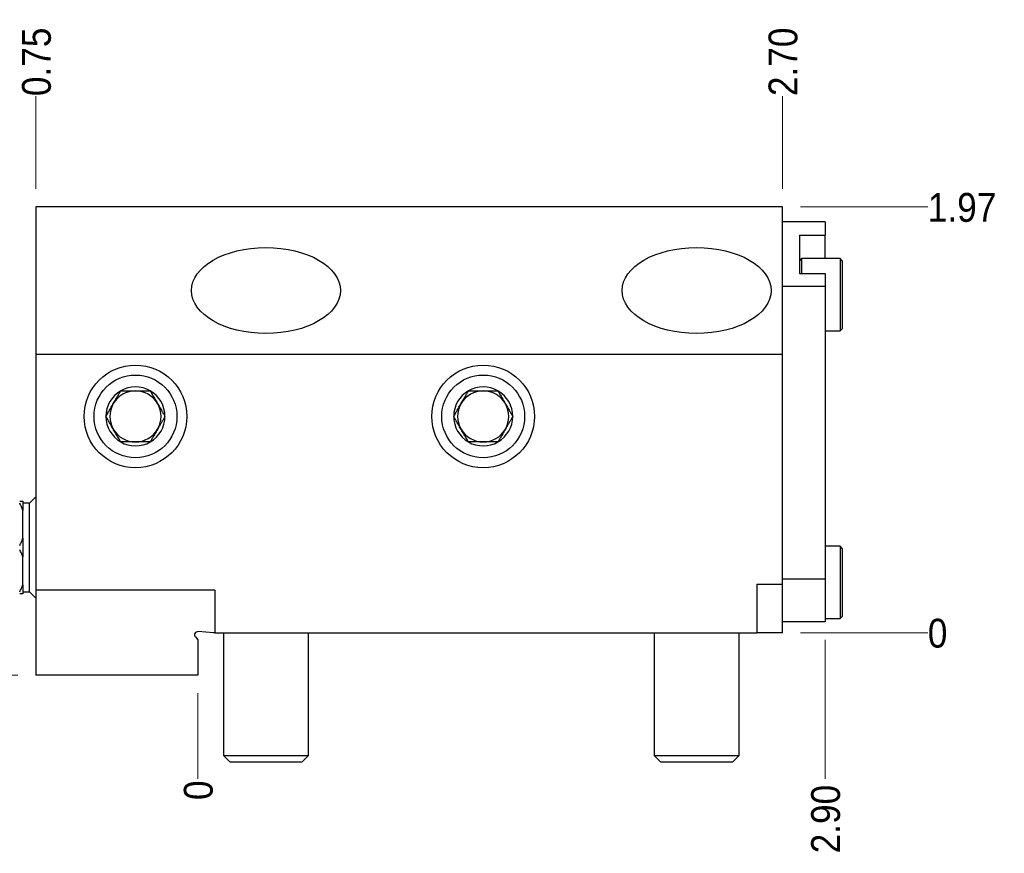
# Model space of a CAD drawing. Header units: inches. Extents: x 0.5 to 16.5, y 0.2 to 10.8.
# Tile 6 of 14: x 11.2 to 14.6, y 2.6 to 5.5. Entities that reach past the tile are written whole.
import ezdxf

# ---------------------------------------------------------------- set-up
doc = ezdxf.new("R2010")
doc.units = ezdxf.units.IN
doc.header["$MEASUREMENT"] = 0
doc.linetypes.add('SLD-Solid', pattern=[0])
doc.styles.add('SLDTEXTSTYLE2', font='GOTHIC.TTF', dxfattribs={"width": 0.913})
doc.dimstyles.new('SLDDIMSTYLE0', dxfattribs={"dimtxt": 0.1, "dimasz": 0.15, "dimexe": 0, "dimexo": 0.0625, "dimgap": 0.025, "dimtad": 0, "dimtih": 1, "dimtoh": 1, "dimdec": 0, "dimlfac": 1.333333, "dimrnd": 1e-09, "dimdsep": 46, "dimtxsty": 'SLDTEXTSTYLE2', "dimblk1": 'NONE', "dimblk2": 'NONE', "dimsah": 1, "dimcen": 0.09, "dimadec": 0, "dimazin": 2, "dimtfac": 1, "dimtdec": 3, "dimtofl": 0, "dimtmove": 0, "dimatfit": 3, "dimldrblk": 'NONE', "dimfxl": 1, "dimfrac": 2, "dimtolj": 1, "dimtzin": 12, "dimarcsym": 0})
doc.dimstyles.new('SLDDIMSTYLE10', dxfattribs={"dimtxt": 0.1, "dimasz": 0.15, "dimexe": 0, "dimexo": 0.0625, "dimgap": 0.025, "dimtad": 0, "dimtih": 1, "dimtoh": 1, "dimlfac": 1.333333, "dimrnd": 1e-09, "dimzin": 4, "dimdsep": 46, "dimtxsty": 'SLDTEXTSTYLE2', "dimblk1": 'NONE', "dimblk2": 'NONE', "dimsah": 1, "dimcen": 0.09, "dimadec": 0, "dimazin": 1, "dimtfac": 1, "dimtdec": 3, "dimtofl": 0, "dimtmove": 0, "dimatfit": 3, "dimldrblk": 'NONE', "dimfxl": 1, "dimfrac": 2, "dimtolj": 1, "dimtzin": 12, "dimarcsym": 0})
doc.dimstyles.new('SLDDIMSTYLE11', dxfattribs={"dimtxt": 0.1, "dimasz": 0.15, "dimexe": 0, "dimexo": 0.0625, "dimgap": 0.025, "dimtad": 0, "dimtih": 1, "dimtoh": 1, "dimlfac": 1.333333, "dimrnd": 1e-09, "dimzin": 0, "dimdsep": 46, "dimtxsty": 'SLDTEXTSTYLE2', "dimblk1": 'NONE', "dimblk2": 'NONE', "dimsah": 1, "dimcen": 0.09, "dimadec": 0, "dimazin": 0, "dimtfac": 1, "dimtdec": 3, "dimtofl": 0, "dimtmove": 0, "dimatfit": 3, "dimldrblk": 'NONE', "dimfxl": 1, "dimfrac": 2, "dimtolj": 1, "dimtzin": 12, "dimarcsym": 0})
doc.dimstyles.new('SLDDIMSTYLE3', dxfattribs={"dimtxt": 0.1, "dimasz": 0.15, "dimexe": 0, "dimexo": 0.0625, "dimgap": 0.025, "dimtad": 0, "dimtih": 1, "dimtoh": 1, "dimlfac": 1.333333, "dimrnd": 1e-09, "dimzin": 12, "dimdsep": 46, "dimtxsty": 'SLDTEXTSTYLE2', "dimblk1": 'NONE', "dimblk2": 'NONE', "dimsah": 1, "dimcen": 0.09, "dimadec": 0, "dimazin": 3, "dimtfac": 1, "dimtdec": 3, "dimtofl": 0, "dimtmove": 0, "dimatfit": 3, "dimldrblk": 'NONE', "dimfxl": 1, "dimfrac": 2, "dimtolj": 1, "dimtzin": 12, "dimarcsym": 0})
doc.dimstyles.new('SLDDIMSTYLE9', dxfattribs={"dimtxt": 0.1, "dimasz": 0.15, "dimexe": 0, "dimexo": 0.0625, "dimgap": 0.025, "dimtad": 0, "dimtih": 1, "dimtoh": 1, "dimlfac": 1.333333, "dimrnd": 1e-09, "dimdsep": 46, "dimtxsty": 'SLDTEXTSTYLE2', "dimblk1": 'NONE', "dimblk2": 'NONE', "dimsah": 1, "dimcen": 0.09, "dimadec": 0, "dimazin": 2, "dimtfac": 1, "dimtdec": 3, "dimtofl": 0, "dimtmove": 0, "dimatfit": 3, "dimldrblk": 'NONE', "dimfxl": 1, "dimfrac": 2, "dimtolj": 1, "dimtzin": 12, "dimarcsym": 0})

# ---------------------------------------------------------------- blocks, each defined once
blk = doc.blocks.new('_D_15')
at = {"color": 7, "linetype": 'SLD-Solid', "lineweight": 18}
blk.add_line((11.807, 3.1353), (11.807, 2.839), dxfattribs=at)
at = {"color": 7, "linetype": 'SLD-Solid', "lineweight": 18, "insert": (11.7586, 2.7652), "char_height": 0.1, "attachment_point": 1, "rotation": 90, "style": 'SLDTEXTSTYLE2'}
blk.add_mtext('0', dxfattribs=at)
blk = doc.blocks.new('_None')
blk = doc.blocks.new('_D_16')
at = {"color": 7, "linetype": 'SLD-Solid', "lineweight": 18}
blk.add_line((11.2459, 4.8844), (11.2459, 5.2061), dxfattribs=at)
at = {"color": 7, "linetype": 'SLD-Solid', "lineweight": 18, "insert": (11.1976, 5.2061), "char_height": 0.1, "attachment_point": 1, "rotation": 90, "style": 'SLDTEXTSTYLE2'}
blk.add_mtext('0.75', dxfattribs=at)
blk = doc.blocks.new('_D_17')
at = {"color": 7, "linetype": 'SLD-Solid', "lineweight": 18}
blk.add_line((13.8334, 4.8844), (13.8334, 5.2061), dxfattribs=at)
at = {"color": 7, "linetype": 'SLD-Solid', "lineweight": 18, "insert": (13.7851, 5.2061), "char_height": 0.1, "attachment_point": 1, "rotation": 90, "style": 'SLDTEXTSTYLE2'}
blk.add_mtext('2.70', dxfattribs=at)
blk = doc.blocks.new('_D_18')
at = {"color": 7, "linetype": 'SLD-Solid', "lineweight": 18}
blk.add_line((13.9811, 3.3205), (13.9811, 2.839), dxfattribs=at)
at = {"color": 7, "linetype": 'SLD-Solid', "lineweight": 18, "insert": (13.9327, 2.5804), "char_height": 0.1, "attachment_point": 1, "rotation": 90, "style": 'SLDTEXTSTYLE2'}
blk.add_mtext('2.90', dxfattribs=at)
blk = doc.blocks.new('_D_19')
at = {"color": 7, "linetype": 'SLD-Solid', "lineweight": 18}
for p, q in [((13.9434, 3.3455), (13.8959, 3.3455)), ((14.1403, 3.3455), (13.9434, 3.3455)), ((14.1403, 3.3455), (14.3371, 3.3455))]:
    blk.add_line(p, q, dxfattribs=at)
at = {"color": 7, "linetype": 'SLD-Solid', "lineweight": 18, "insert": (14.3371, 3.3938), "char_height": 0.1, "attachment_point": 1, "style": 'SLDTEXTSTYLE2'}
blk.add_mtext('0', dxfattribs=at)
blk = doc.blocks.new('_D_20')
at = {"color": 7, "linetype": 'SLD-Solid', "lineweight": 18}
blk.add_line((11.1834, 3.1978), (10.7944, 3.1978), dxfattribs=at)
at = {"color": 7, "linetype": 'SLD-Solid', "lineweight": 18, "insert": (10.5358, 3.2462), "char_height": 0.1, "attachment_point": 1, "style": 'SLDTEXTSTYLE2'}
blk.add_mtext('0.20', dxfattribs=at)
blk = doc.blocks.new('_D_21')
at = {"color": 7, "linetype": 'SLD-Solid', "lineweight": 18}
blk.add_line((13.8959, 4.8219), (14.3371, 4.8219), dxfattribs=at)
at = {"color": 7, "linetype": 'SLD-Solid', "lineweight": 18, "insert": (14.3371, 4.8702), "char_height": 0.1, "attachment_point": 1, "style": 'SLDTEXTSTYLE2'}
blk.add_mtext('1.97', dxfattribs=at)

msp = doc.modelspace()

# ---------------------------------------------------------------- linework, layer by layer
at = {"color": 7, "linetype": 'SLD-Solid', "lineweight": 25}
for p, q in [((11.245938, 4.821861), (11.245938, 4.310428)), ((13.833438, 4.821861), (11.245938, 4.821861)), ((13.833438, 4.310428), (13.833438, 4.821861)), ((13.981076, 4.770483), (13.833438, 4.770483)), ((13.981076, 4.770483), (13.981076, 4.724338)), ((13.892494, 4.724338), (13.981076, 4.724338)), ((13.892494, 4.724338), (13.892494, 4.591588)), ((13.981076, 4.64285), (13.981076, 4.724338)), ((13.899875, 4.64285), (13.892494, 4.635468)), ((14.032749, 4.64285), (13.899875, 4.64285)), ((13.899875, 4.64285), (13.899875, 4.591588)), ((14.040131, 4.635468), (14.032749, 4.64285)), ((14.032749, 4.64285), (14.032749, 4.391866)), ((14.040131, 4.635468), (14.040131, 4.399248)), ((13.892494, 4.591588), (13.981076, 4.591588)), ((13.981076, 4.591588), (13.981076, 4.545483)), ((13.981076, 4.545483), (13.833438, 4.545483)), ((13.981076, 4.545483), (13.981076, 3.530621)), ((13.981076, 4.391866), (14.032749, 4.391866)), ((14.032749, 4.391866), (14.040131, 4.399248)), ((11.245938, 4.310428), (11.245938, 3.493121)), ((13.833438, 4.310428), (11.245938, 4.310428)), ((13.833438, 3.513184), (13.833438, 4.310428)), ((11.200938, 3.801684), (11.200938, 3.769597)), ((11.224236, 3.794508), (11.200938, 3.794508)), ((11.245938, 3.816211), (11.224236, 3.794508)), ((11.224236, 3.487008), (11.224236, 3.794508)), ((11.200938, 3.672845), (11.200938, 3.769597)), ((11.200938, 3.672845), (11.200938, 3.608672)), ((14.032749, 3.645188), (13.981076, 3.645188)), ((14.040131, 3.637806), (14.032749, 3.645188)), ((14.032749, 3.645188), (14.032749, 3.394203)), ((14.040131, 3.637806), (14.040131, 3.401585)), ((11.200938, 3.51192), (11.200938, 3.608672)), ((13.981076, 3.530621), (13.833438, 3.530621)), ((13.981076, 3.530621), (13.981076, 3.382983)), ((11.200938, 3.51192), (11.200938, 3.479833)), ((11.200938, 3.487008), (11.224236, 3.487008)), ((11.224236, 3.487008), (11.245938, 3.465306)), ((11.866017, 3.493121), (11.245938, 3.493121)), ((11.245938, 3.493121), (11.245938, 3.197845)), ((11.866017, 3.493121), (11.866017, 3.345483)), ((13.744856, 3.513184), (13.744856, 3.345483)), ((13.744856, 3.513184), (13.833438, 3.513184)), ((13.833438, 3.345483), (13.833438, 3.513184)), ((13.981076, 3.382983), (13.833438, 3.382983)), ((13.981076, 3.394203), (14.032749, 3.394203)), ((14.032749, 3.394203), (14.040131, 3.401585)), ((11.860982, 3.345483), (11.807747, 3.349205)), ((11.866017, 3.345483), (11.860982, 3.345483)), ((11.866017, 3.345483), (13.744856, 3.345483)), ((11.895545, 3.345483), (11.895545, 2.919654)), ((12.19082, 2.919654), (12.19082, 3.345483)), ((13.388163, 3.345483), (13.388163, 2.919654)), ((13.683438, 2.919654), (13.683438, 3.345483)), ((13.833438, 3.345483), (13.744856, 3.345483)), ((11.798472, 3.330602), (11.806962, 3.320835)), ((11.806962, 3.320835), (11.806962, 3.197845)), ((11.806962, 3.197845), (11.245938, 3.197845)), ((11.895545, 2.919654), (11.91769, 2.897508)), ((11.895545, 2.919654), (12.19082, 2.919654)), ((12.168675, 2.897508), (12.19082, 2.919654)), ((13.388163, 2.919654), (13.410309, 2.897508)), ((13.388163, 2.919654), (13.683438, 2.919654)), ((13.661293, 2.897508), (13.683438, 2.919654)), ((11.91769, 2.897508), (12.168675, 2.897508)), ((13.410309, 2.897508), (13.661293, 2.897508))]:
    msp.add_line(p, q, dxfattribs=at)
for centre, radius in [((11.590938, 4.095483), 0.177904), ((12.796135, 4.095483), 0.177904), ((11.590938, 4.095483), 0.143578), ((12.796135, 4.095483), 0.143578)]:
    msp.add_circle(centre, radius, dxfattribs=at)
for centre, radius, start, end in [((11.590938, 4.095483), 0.102286, 60, 120), ((12.796135, 4.095483), 0.102286, 60, 120), ((11.590938, 4.095483), 0.102286, 120, 180), ((11.590938, 4.095483), 0.088583, 90, 150), ((11.590938, 4.095483), 0.088583, 30, 90), ((11.590938, 4.095483), 0.102286, 0, 60), ((12.796135, 4.095483), 0.102286, 120, 180), ((12.796135, 4.095483), 0.088583, 90, 150), ((12.796135, 4.095483), 0.088583, 30, 90), ((12.796135, 4.095483), 0.102286, 0, 60), ((11.590938, 4.095483), 0.088583, 150, 210), ((11.590938, 4.095483), 0.088583, 330, 30), ((12.796135, 4.095483), 0.088583, 150, 210), ((12.796135, 4.095483), 0.088583, 330, 30), ((11.590938, 4.095483), 0.102286, 180, 240), ((11.590938, 4.095483), 0.102286, 300, 0), ((12.796135, 4.095483), 0.102286, 180, 240), ((12.796135, 4.095483), 0.102286, 300, 0), ((11.590938, 4.095483), 0.088583, 210, 270), ((11.590938, 4.095483), 0.088583, 270, 330), ((12.796135, 4.095483), 0.088583, 210, 270), ((12.796135, 4.095483), 0.088583, 270, 330), ((11.590938, 4.095483), 0.102286, 240, 300), ((12.796135, 4.095483), 0.102286, 240, 300), ((11.806962, 3.337983), 0.01125, 86, 221)]:
    msp.add_arc(centre, radius, start, end, dxfattribs=at)
for centre in [(12.043183, 4.532049), (13.535801, 4.532049)]:
    msp.add_ellipse(centre, major_axis=(0.258366, 0), ratio=0.57735027, dxfattribs=at)
for points, knots in [([(11.488652, 4.095483), (11.489806, 4.097482), (11.492115, 4.101481), (11.495671, 4.10764), (11.499342, 4.113998), (11.503137, 4.120572), (11.507046, 4.127343), (11.511048, 4.134274), (11.515116, 4.141319), (11.519261, 4.1485), (11.523409, 4.155684), (11.527224, 4.162291), (11.530665, 4.168251), (11.533757, 4.173608), (11.536806, 4.178889), (11.538799, 4.18234), (11.539795, 4.184066)], [0, 0, 0, 0, 0.07203424, 0.144100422, 0.216100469, 0.290671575, 0.36533397, 0.439852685, 0.516661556, 0.593472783, 0.672826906, 0.752200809, 0.813867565, 0.875541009, 0.937768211, 1, 1, 1, 1]), ([(11.539795, 4.184066), (11.541958, 4.184066), (11.546284, 4.184066), (11.553003, 4.184066), (11.559935, 4.184066), (11.567092, 4.184066), (11.574377, 4.184066), (11.581749, 4.184066), (11.589652, 4.184066), (11.598059, 4.184066), (11.60689, 4.184066), (11.61559, 4.184066), (11.624386, 4.184066), (11.633243, 4.184066), (11.639135, 4.184066), (11.642082, 4.184066)], [0, 0, 0, 0, 0.06753184, 0.13505718, 0.20463866, 0.27450076, 0.34437071, 0.41406368, 0.48350275, 0.56648579, 0.64982521, 0.73327564, 0.81641065, 0.90819316, 1, 1, 1, 1]), ([(11.642082, 4.184066), (11.643236, 4.182066), (11.645545, 4.178068), (11.649101, 4.171908), (11.652771, 4.165551), (11.656567, 4.158977), (11.660476, 4.152206), (11.664478, 4.145274), (11.668545, 4.138229), (11.672691, 4.131049), (11.676839, 4.123864), (11.680653, 4.117257), (11.684094, 4.111297), (11.687187, 4.105941), (11.690236, 4.10066), (11.692229, 4.097208), (11.693225, 4.095483)], [0, 0, 0, 0, 0.07203424, 0.144100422, 0.216100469, 0.290671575, 0.36533397, 0.439852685, 0.516661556, 0.593472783, 0.672826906, 0.752200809, 0.813867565, 0.875541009, 0.937768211, 1, 1, 1, 1]), ([(12.693849, 4.095483), (12.695003, 4.097482), (12.697312, 4.101481), (12.700868, 4.10764), (12.704538, 4.113998), (12.708334, 4.120572), (12.712243, 4.127343), (12.716245, 4.134274), (12.720312, 4.141319), (12.724458, 4.1485), (12.728606, 4.155684), (12.732421, 4.162291), (12.735862, 4.168251), (12.738954, 4.173608), (12.742003, 4.178889), (12.743996, 4.18234), (12.744992, 4.184066)], [0, 0, 0, 0, 0.07203424, 0.144100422, 0.216100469, 0.290671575, 0.36533397, 0.439852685, 0.516661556, 0.593472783, 0.672826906, 0.752200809, 0.813867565, 0.875541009, 0.937768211, 1, 1, 1, 1]), ([(12.744992, 4.184066), (12.747155, 4.184066), (12.751481, 4.184066), (12.7582, 4.184066), (12.765132, 4.184066), (12.772289, 4.184066), (12.779574, 4.184066), (12.786946, 4.184066), (12.794849, 4.184066), (12.803256, 4.184066), (12.812087, 4.184066), (12.820787, 4.184066), (12.829583, 4.184066), (12.83844, 4.184066), (12.844332, 4.184066), (12.847279, 4.184066)], [0, 0, 0, 0, 0.06753184, 0.13505718, 0.20463866, 0.27450076, 0.34437071, 0.41406368, 0.48350275, 0.56648579, 0.64982521, 0.73327564, 0.81641065, 0.90819316, 1, 1, 1, 1]), ([(12.847279, 4.184066), (12.848433, 4.182066), (12.850741, 4.178068), (12.854298, 4.171908), (12.857968, 4.165551), (12.861764, 4.158977), (12.865673, 4.152206), (12.869675, 4.145274), (12.873742, 4.138229), (12.877888, 4.131049), (12.882036, 4.123864), (12.88585, 4.117257), (12.889291, 4.111297), (12.892384, 4.105941), (12.895433, 4.10066), (12.897425, 4.097208), (12.898422, 4.095483)], [0, 0, 0, 0, 0.07203424, 0.14410042, 0.21610047, 0.29067158, 0.36533397, 0.43985268, 0.51666156, 0.59347278, 0.67282691, 0.75220081, 0.81386756, 0.87554101, 0.93776821, 1, 1, 1, 1]), ([(11.539795, 4.0069), (11.538641, 4.008899), (11.536332, 4.012898), (11.532776, 4.019057), (11.529106, 4.025415), (11.52531, 4.031989), (11.521401, 4.03876), (11.517399, 4.045691), (11.513332, 4.052736), (11.509186, 4.059917), (11.505038, 4.067101), (11.501223, 4.073708), (11.497783, 4.079668), (11.49469, 4.085025), (11.491641, 4.090306), (11.489648, 4.093757), (11.488652, 4.095483)], [0, 0, 0, 0, 0.07203424, 0.14410042, 0.21610047, 0.29067158, 0.36533397, 0.43985268, 0.51666156, 0.59347278, 0.67282691, 0.75220081, 0.81386756, 0.87554101, 0.93776821, 1, 1, 1, 1]), ([(11.693225, 4.095483), (11.691494, 4.092485), (11.688893, 4.087979), (11.685309, 4.081771), (11.682549, 4.076992), (11.679722, 4.072095), (11.676816, 4.067063), (11.673862, 4.061945), (11.67051, 4.05614), (11.666767, 4.049657), (11.662626, 4.042485), (11.658472, 4.03529), (11.654659, 4.028685), (11.65121, 4.022711), (11.648118, 4.017356), (11.645068, 4.012073), (11.643079, 4.008627), (11.642082, 4.0069)], [0, 0, 0, 0, 0.10773364, 0.16191297, 0.21608856, 0.27165655, 0.32721953, 0.38354484, 0.43986602, 0.5163482, 0.59348362, 0.67255321, 0.75220814, 0.81379066, 0.87575243, 0.93771988, 1, 1, 1, 1]), ([(12.744992, 4.0069), (12.743838, 4.008899), (12.741529, 4.012898), (12.737973, 4.019057), (12.734302, 4.025415), (12.730507, 4.031989), (12.726598, 4.03876), (12.722596, 4.045691), (12.718529, 4.052736), (12.714383, 4.059917), (12.710235, 4.067101), (12.70642, 4.073708), (12.702979, 4.079668), (12.699887, 4.085025), (12.696838, 4.090306), (12.694845, 4.093757), (12.693849, 4.095483)], [0, 0, 0, 0, 0.07203424, 0.14410042, 0.21610047, 0.29067158, 0.36533397, 0.43985268, 0.51666156, 0.59347278, 0.67282691, 0.75220081, 0.81386756, 0.87554101, 0.93776821, 1, 1, 1, 1]), ([(12.898422, 4.095483), (12.896691, 4.092485), (12.89409, 4.087979), (12.890505, 4.081771), (12.887746, 4.076992), (12.884919, 4.072095), (12.882013, 4.067063), (12.879059, 4.061945), (12.875707, 4.05614), (12.871964, 4.049657), (12.867823, 4.042485), (12.863669, 4.03529), (12.859856, 4.028685), (12.856407, 4.022711), (12.853315, 4.017356), (12.850265, 4.012073), (12.848276, 4.008627), (12.847279, 4.0069)], [0, 0, 0, 0, 0.10773364, 0.16191297, 0.21608856, 0.27165655, 0.32721953, 0.38354484, 0.43986602, 0.5163482, 0.59348362, 0.67255321, 0.75220814, 0.81379066, 0.87575243, 0.93771988, 1, 1, 1, 1]), ([(11.642082, 4.0069), (11.639135, 4.0069), (11.633243, 4.0069), (11.624386, 4.0069), (11.61559, 4.0069), (11.60689, 4.0069), (11.598059, 4.0069), (11.589652, 4.0069), (11.581749, 4.0069), (11.574377, 4.0069), (11.567092, 4.0069), (11.559935, 4.0069), (11.553003, 4.0069), (11.546284, 4.0069), (11.541958, 4.0069), (11.539795, 4.0069)], [0, 0, 0, 0, 0.09180684, 0.18358935, 0.26672436, 0.35017479, 0.43351421, 0.51649725, 0.58593632, 0.65562929, 0.72549924, 0.79536134, 0.86494282, 0.93246816, 1, 1, 1, 1]), ([(12.847279, 4.0069), (12.844332, 4.0069), (12.83844, 4.0069), (12.829583, 4.0069), (12.820787, 4.0069), (12.812087, 4.0069), (12.803256, 4.0069), (12.794849, 4.0069), (12.786946, 4.0069), (12.779574, 4.0069), (12.772289, 4.0069), (12.765132, 4.0069), (12.7582, 4.0069), (12.751481, 4.0069), (12.747155, 4.0069), (12.744992, 4.0069)], [0, 0, 0, 0, 0.09180684, 0.18358935, 0.26672436, 0.35017479, 0.43351421, 0.51649725, 0.58593632, 0.65562929, 0.72549924, 0.79536134, 0.86494282, 0.93246816, 1, 1, 1, 1]), ([(11.189688, 3.801684), (11.191754, 3.801684), (11.194856, 3.801684), (11.198487, 3.801684), (11.200121, 3.801684), (11.200938, 3.801684)], [0, 0, 0, 0, 0.49916061, 0.74945768, 1, 1, 1, 1]), ([(11.200938, 3.769597), (11.200125, 3.771674), (11.198497, 3.775829), (11.194868, 3.784041), (11.191761, 3.790068), (11.189688, 3.794089)], [0, 0, 0, 0, 0.24943627, 0.49912871, 1, 1, 1, 1]), ([(11.189688, 3.648353), (11.191754, 3.652361), (11.194856, 3.658378), (11.198487, 3.66659), (11.200121, 3.670759), (11.200938, 3.672845)], [0, 0, 0, 0, 0.49916061, 0.74945768, 1, 1, 1, 1]), ([(11.200938, 3.608672), (11.200125, 3.610748), (11.198497, 3.614904), (11.194868, 3.623116), (11.191761, 3.629142), (11.189688, 3.633164)], [0, 0, 0, 0, 0.24943627, 0.49912871, 1, 1, 1, 1]), ([(11.189688, 3.487428), (11.191754, 3.491436), (11.194856, 3.497453), (11.198487, 3.505665), (11.200121, 3.509834), (11.200938, 3.51192)], [0, 0, 0, 0, 0.49916061, 0.74945768, 1, 1, 1, 1]), ([(11.200938, 3.479833), (11.200125, 3.479833), (11.198497, 3.479833), (11.194868, 3.479833), (11.191761, 3.479833), (11.189688, 3.479833)], [0, 0, 0, 0, 0.24943627, 0.49912871, 1, 1, 1, 1])]:
    msp.add_open_spline(points, degree=3, knots=knots, dxfattribs=at)

# ---------------------------------------------------------------- dimensions: what is measured, and where the dimension line sits
at = {"color": 7, "linetype": 'SLD-Solid', "lineweight": 18}
for feature_location, offset, dtype, origin, dimstyle, picture, middle in [((11.245938, 4.821861), (0, 0.384239), 1, (11.806962, 3.197845), 'SLDDIMSTYLE9', '_D_16', (11.245938, 5.335405)), ((13.833438, 4.821861), (0, 0.384239), 1, (11.806962, 3.197845), 'SLDDIMSTYLE10', '_D_17', (13.833438, 5.335405)), ((13.833438, 4.821861), (0.5037, 0), 0, (13.833438, 3.345483), 'SLDDIMSTYLE3', '_D_21', (14.466444, 4.821861)), ((13.981076, 3.382983), (0, -0.543937), 1, (11.806962, 3.197845), 'SLDDIMSTYLE10', '_D_18', (13.981076, 2.70974)), ((13.8334384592, 3.3454828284), (0.5037000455, 0), 0, (13.8334384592, 3.3454828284), 'SLDDIMSTYLE0', '_D_19', (14.3740829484, 3.3454828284)), ((11.245938, 3.197845), (-0.451491, 0), 0, (13.833438, 3.345483), 'SLDDIMSTYLE11', '_D_20', (10.665142, 3.197845)), ((11.8069620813, 3.1978450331), (0, -0.3587991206), 1, (11.8069620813, 3.1978450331), 'SLDDIMSTYLE0', '_D_15', (11.8069620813, 2.8021014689))]:
    dim = msp.add_ordinate_dim(feature_location=feature_location, offset=offset, dtype=dtype, origin=origin, dimstyle=dimstyle, dxfattribs=at)
    dim.commit()
    dim.dimension.update_dxf_attribs({"geometry": picture, "text_midpoint": middle})

doc.saveas('drawing.dxf')
